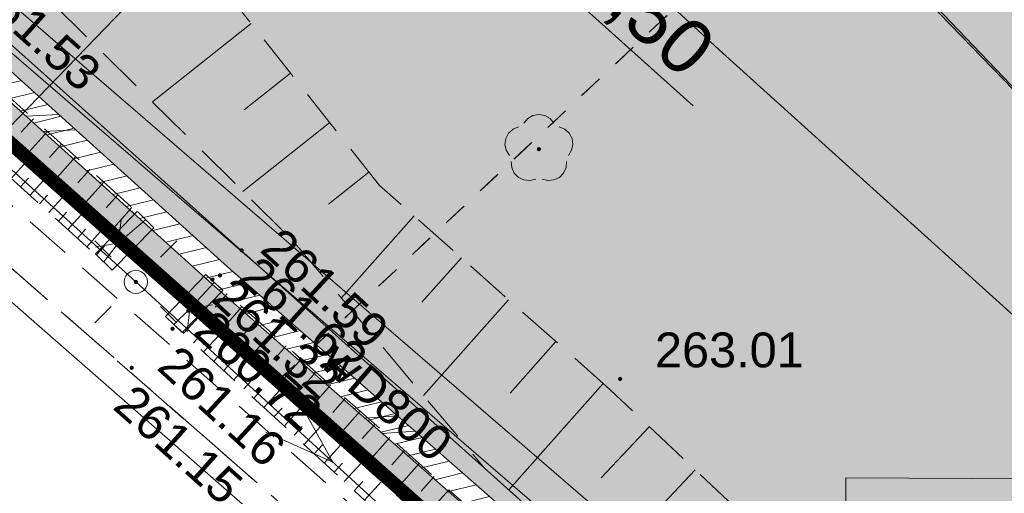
# Model space of a CAD drawing. Header units: metres. Extents: x 7427040 to 7427559, y 5541084 to 5541580.
# Tile 24 of 99: x 7427268 to 7427289, y 5541278 to 5541288. Entities that reach past the tile are written whole.
import ezdxf
from ezdxf.enums import TextEntityAlignment as Align

# ---------------------------------------------------------------- set-up
doc = ezdxf.new("R2010")
doc.units = ezdxf.units.M
doc.header["$MEASUREMENT"] = 0
for name, pattern in [('DASHED2', [0.375, 0.25, -0.125]), ('PRZER1-1', [1, 0.5, -0.5]), ('PRZER2-1', [1.5, 1, -0.5]), ('PRZER3-1', [2, 1.5, -0.5]), ('PRZER3-2', [2.5, 1.5, -1])]:
    doc.linetypes.add(name, pattern=pattern)
doc.layers.get('0').update_dxf_attribs({"color": 4})
doc.layers.get('Defpoints').update_dxf_attribs({"lineweight": 0})
for name, color, linetype, lineweight in [('A_granica terenu do wniosku o ULICP', 151, 'DASHED2', 40), ('A_mur oporowy', 2, 'Continuous', 13), ('A_WYMIAROWANIE', 255, 'Continuous', 0), ('E_gn_typ', 1, 'Continuous', 30), ('GESDZI', 7, 'Continuous', 13), ('GESJOB', 7, 'Continuous', 30), ('GESUZY', 96, 'Continuous', 13), ('GSLDSO', 7, 'Continuous', 13), ('GSLIPS', 7, 'Continuous', 30), ('GSLKOG', 7, 'Continuous', 30), ('GSPRDL', 96, 'Continuous', 13), ('GSPWPS', 7, 'Continuous', 13), ('GSPWPS_O', 7, 'Continuous', 13), ('GSSKOA', 7, 'Continuous', 13), ('GSSKOD', 7, 'Continuous', 13), ('GSSZSN', 7, 'Continuous', 13), ('GULEPR', 1, 'Continuous', 13), ('GULKPR', 36, 'Continuous', 13), ('GULTPR', 30, 'Continuous', 13), ('GULWPR', 5, 'Continuous', 13), ('GULWPR_O', 5, 'Continuous', 13), ('GUPELA', 7, 'Continuous', 13), ('GUSEUT', 1, 'Continuous', 13), ('GUSIKP', 7, 'Continuous', 13), ('TABELKA I RAMKA', 4, 'Continuous', 0)]:
    doc.layers.add(name, color=color, linetype=linetype, lineweight=lineweight)
doc.layers.add('A_tereny zielone', color=73, linetype='Continuous', lineweight=13, transparency=0.7)
doc.styles.add('Arial', font='arial.ttf')
doc.styles.add('century gothic', font='GOTHIC.TTF')
doc.styles.add('GN_atrybuty', font='simplex.shx', dxfattribs={"width": 0.8})
doc.styles.get("Standard").update_dxf_attribs({"font": 'arial.ttf'})
doc.dimstyles.new('DUO PZT', dxfattribs={"dimtxt": 0.6, "dimasz": 0.4, "dimexe": 0.4, "dimexo": 0.0625, "dimgap": 0, "dimtad": 0, "dimzin": 1, "dimdsep": 46, "dimtxsty": 'century gothic', "dimblk": 'ARCHTICK', "dimcen": 0.09, "dimclrd": 256, "dimclre": 256, "dimclrt": 7, "dimazin": 0, "dimtfac": 1, "dimtmove": 0, "dimatfit": 3, "dimldrblk": 'ARCHTICK', "dimfxl": 0, "dimtolj": 1, "dimtzin": 1, "dimlwd": 13, "dimarcsym": 0})

# ---------------------------------------------------------------- blocks, each defined once
blk = doc.blocks.new('D_GSPRDL1')
at = {"lineweight": -2, "extrusion": (0, 0, -1)}
blk.add_hatch(color=0, dxfattribs=at).paths.add_polyline_path([(0, -0.045), (-0.013906, -0.042798), (-0.02645, -0.036406), (-0.036406, -0.02645), (-0.042798, -0.013906), (-0.045, 0), (-0.042798, 0.013906), (-0.036406, 0.02645), (-0.02645, 0.036406), (-0.013906, 0.042798), (0, 0.045), (0.013906, 0.042798), (0.02645, 0.036406), (0.036406, 0.02645), (0.042798, 0.013906), (0.045, 0), (0.042798, -0.013906), (0.036406, -0.02645), (0.02645, -0.036406), (0.013906, -0.042798)])
at = {"color": 0, "lineweight": -2, "flags": 128}
for points in [[(-0.324277, 0.563333), (-0.240553, 0.662679), (-0.127956, 0.727494), (0, 0.75), (0.127956, 0.727494), (0.240553, 0.662679), (0.324277, 0.563333)], [(-0.635969, -0.134326), (-0.70458, -0.024001), (-0.731429, 0.103115), (-0.713292, 0.231763), (-0.652348, 0.346501), (-0.55591, 0.433559), (-0.435555, 0.482485)], [(0.435555, 0.482485), (0.55591, 0.433559), (0.652348, 0.346501), (0.713292, 0.231763), (0.731429, 0.103115), (0.70458, -0.024001), (0.635969, -0.134326)], [(-0.068773, -0.646351), (-0.194901, -0.677512), (-0.324092, -0.663766), (-0.440839, -0.606763), (-0.531129, -0.513345), (-0.584125, -0.394725), (-0.593465, -0.265141)], [(0.593465, -0.265141), (0.584125, -0.394725), (0.531129, -0.513345), (0.440839, -0.606763), (0.324092, -0.663766), (0.194901, -0.677512), (0.068773, -0.646351)]]:
    blk.add_lwpolyline(points, dxfattribs=at)
blk = doc.blocks.new('D_GSPWPS1')
at = {"lineweight": -2, "extrusion": (0, 0, -1)}
blk.add_hatch(color=0, dxfattribs=at).paths.add_polyline_path([(0, -0.045), (-0.011647, -0.043467), (-0.0225, -0.038971), (-0.03182, -0.03182), (-0.038971, -0.0225), (-0.043467, -0.011647), (-0.045, 0), (-0.043467, 0.011647), (-0.038971, 0.0225), (-0.03182, 0.03182), (-0.0225, 0.038971), (-0.011647, 0.043467), (0, 0.045), (0.011647, 0.043467), (0.0225, 0.038971), (0.03182, 0.03182), (0.038971, 0.0225), (0.043467, 0.011647), (0.045, 0), (0.043467, -0.011647), (0.038971, -0.0225), (0.03182, -0.03182), (0.0225, -0.038971), (0.011647, -0.043467)])
blk = doc.blocks.new('D_GUPELA2')
at = {"lineweight": -2}
blk.add_hatch(color=0, dxfattribs=at).paths.add_polyline_path([(0.002013, -0.044955), (-0.00982, -0.043916), (-0.020466, -0.040077), (-0.029541, -0.033946), (-0.036867, -0.025804), (-0.04187, -0.01649), (-0.04461, -0.005909), (-0.044532, 0.006476), (-0.041285, 0.017903), (-0.034764, 0.028574), (-0.024479, 0.03776), (-0.013449, 0.042943), (-0.001087, 0.044987), (0.011881, 0.043403), (0.021281, 0.03965), (0.030065, 0.033482), (0.038133, 0.023893), (0.043117, 0.012881), (0.044986, 0.001113), (0.044323, -0.007777), (0.040557, -0.019497), (0.033417, -0.030138), (0.024849, -0.037517), (0.013788, -0.042836)])
at = {"color": 0, "lineweight": -2, "flags": 128}
for points in [[(-0.883883, 0.883883), (-0.53033, 0.53033)], [(0.883883, 0.883883), (0.53033, 0.53033)], [(-0.883883, -0.883883), (-0.53033, -0.53033)], [(0.883883, -0.883883), (0.53033, -0.53033)]]:
    blk.add_lwpolyline(points, dxfattribs=at)
blk = doc.blocks.new('D_GUPELA1')
at = {"color": 0, "lineweight": -2, "flags": 128}
blk.add_lwpolyline([(0, 0.25), (0.064705, 0.241481), (0.125, 0.216506), (0.176777, 0.176777), (0.216506, 0.125), (0.241481, 0.064705), (0.25, 0), (0.241481, -0.064705), (0.216506, -0.125), (0.176777, -0.176777), (0.125, -0.216506), (0.064705, -0.241481), (0, -0.25), (-0.064705, -0.241481), (-0.125, -0.216506), (-0.176777, -0.176777), (-0.216506, -0.125), (-0.241481, -0.064705), (-0.25, 0), (-0.241481, 0.064705), (-0.216506, 0.125), (-0.176777, 0.176777), (-0.125, 0.216506), (-0.064705, 0.241481), (0, 0.25)], close=True, dxfattribs=at)
blk = doc.blocks.new('D_GSLDSO2')
at = {"color": 0, "lineweight": -2, "flags": 128}
blk.add_lwpolyline([(0, 0.25), (0, -0.25)], dxfattribs=at)
blk = doc.blocks.new('D_GSLIPS1')
at = {"color": 0, "lineweight": -2, "flags": 128}
blk.add_lwpolyline([(-0.3, -0.4), (0, 0), (-0.3, 0.4)], dxfattribs=at)
blk = doc.blocks.new('D_GSLIPS2')
at = {"color": 0, "lineweight": -2, "flags": 128}
blk.add_lwpolyline([(0.3, 0.4), (0, 0), (0.3, -0.4)], dxfattribs=at)
blk = doc.blocks.new('D_ODTN_1')
at = {"color": 0, "lineweight": -2, "flags": 128}
for points in [[(-0.5, -0.25), (0, 0.25)], [(0, -0.25), (0.5, 0.25)]]:
    blk.add_lwpolyline(points, dxfattribs=at)
blk = doc.blocks.new('D_KOLO')
at = {"lineweight": -2, "extrusion": (0, 0, -1)}
blk.add_hatch(color=0, dxfattribs=at).paths.add_polyline_path([(0, -0.175), (-0.045293, -0.169037), (-0.0875, -0.151554), (-0.123744, -0.123744), (-0.151554, -0.0875), (-0.169037, -0.045293), (-0.175, 0), (-0.169037, 0.045293), (-0.151554, 0.0875), (-0.123744, 0.123744), (-0.0875, 0.151554), (-0.045293, 0.169037), (0, 0.175), (0.045293, 0.169037), (0.0875, 0.151554), (0.123744, 0.123744), (0.151554, 0.0875), (0.169037, 0.045293), (0.175, 0), (0.169037, -0.045293), (0.151554, -0.0875), (0.123744, -0.123744), (0.0875, -0.151554), (0.045293, -0.169037)])
blk = doc.blocks.new('D_SUEP1')
at = {"color": 0, "lineweight": -2, "flags": 128}
blk.add_lwpolyline([(-0.75, -0.5), (0.75, 0), (-0.75, 0.5)], dxfattribs=at)
blk = doc.blocks.new('SIT-G1 BOISKO')
at = {"layer": 'GESDZI', "color": 252, "linetype": 'Continuous', "lineweight": 13, "flags": 128}
for points in [[(7427365.33, 5541270.24), (7427360.53, 5541265.49), (7427345.01, 5541249.37), (7427332.02, 5541235.75), (7427327.9, 5541231.44), (7427324.78, 5541228.21), (7427320.15, 5541236.27), (7427305.53, 5541250.41), (7427281.57, 5541272.99), (7427247.55, 5541303.23), (7427241.97, 5541307.49), (7427230.33, 5541315.24)], [(7427230.33, 5541315.24), (7427241.97, 5541307.49), (7427247.55, 5541303.23), (7427281.57, 5541272.99), (7427305.53, 5541250.41), (7427320.15, 5541236.27), (7427324.78, 5541228.21), (7427319.61, 5541221.9), (7427311.88, 5541231.94), (7427301.75, 5541241.17), (7427284.57, 5541256.88), (7427256.27, 5541282.47), (7427240.42, 5541296.03), (7427236.08, 5541299.6), (7427224.16, 5541309.39)]]:
    blk.add_lwpolyline(points, dxfattribs=at)
at = {"layer": 'GESJOB', "color": 252, "linetype": 'PRZER3-2', "lineweight": 13}
for points in [[(7427149.017, 5541397.869), (7427149.6, 5541397.01), (7427166.31, 5541376.18), (7427167.99, 5541374.1), (7427172.66, 5541368.39), (7427196.99, 5541343.41), (7427210.43, 5541329.61), (7427230.33, 5541315.24), (7427241.97, 5541307.49), (7427247.55, 5541303.23), (7427281.57, 5541272.99), (7427305.53, 5541250.41), (7427320.15, 5541236.27), (7427324.78, 5541228.21), (7427335.43, 5541208.11), (7427343.296, 5541192.599)], [(7427343.296, 5541192.599), (7427335.43, 5541208.11), (7427324.78, 5541228.21), (7427320.15, 5541236.27), (7427305.53, 5541250.41), (7427281.57, 5541272.99), (7427247.55, 5541303.23), (7427241.97, 5541307.49), (7427230.33, 5541315.24), (7427210.43, 5541329.61), (7427196.99, 5541343.41), (7427172.66, 5541368.39), (7427167.99, 5541374.1), (7427166.31, 5541376.18), (7427149.6, 5541397.01), (7427149.017, 5541397.869)]]:
    blk.add_lwpolyline(points, dxfattribs=at)
at = {"layer": 'GESUZY', "color": 96, "linetype": 'PRZER1-1', "lineweight": 13}
for points in [[(7427172.66, 5541368.39), (7427206.1, 5541403.07), (7427222.77, 5541419.91), (7427244.15, 5541442.18), (7427252.46, 5541450.31), (7427254.41, 5541453.57), (7427259.22, 5541448.94), (7427268.91, 5541439.64), (7427284.23, 5541424.73), (7427296.48, 5541413.08), (7427315.34, 5541394.75), (7427334.14, 5541376.5), (7427348.33, 5541362.8), (7427354.64, 5541356.58), (7427273.39, 5541280.26), (7427247.55, 5541303.23), (7427241.97, 5541307.49), (7427230.33, 5541315.24), (7427210.43, 5541329.61), (7427196.99, 5541343.41), (7427172.66, 5541368.39)], [(7427324.78, 5541228.21), (7427320.15, 5541236.27), (7427305.53, 5541250.41), (7427281.57, 5541272.99), (7427273.39, 5541280.26), (7427354.64, 5541356.58), (7427358.58, 5541352.7), (7427361.29, 5541350.08), (7427363.62, 5541347.81), (7427366.52, 5541345.04), (7427374.21, 5541337.71), (7427378.19, 5541333.92), (7427396.7, 5541315.71), (7427402.05, 5541310.46), (7427383.24, 5541290.03), (7427367.48, 5541272.62), (7427365.33, 5541270.24), (7427360.53, 5541265.49), (7427345.01, 5541249.37), (7427332.02, 5541235.75), (7427327.9, 5541231.44), (7427324.78, 5541228.21)]]:
    blk.add_lwpolyline(points, close=True, dxfattribs=at)
blk.add_lwpolyline([(7427230.33, 5541315.24), (7427241.97, 5541307.49), (7427247.55, 5541303.23), (7427273.39, 5541280.26), (7427281.57, 5541272.99), (7427305.53, 5541250.41), (7427320.15, 5541236.27), (7427324.78, 5541228.21), (7427319.61, 5541221.9), (7427311.88, 5541231.94), (7427301.75, 5541241.17), (7427297.26, 5541245.27), (7427284.57, 5541256.88), (7427256.27, 5541282.47), (7427240.42, 5541296.03), (7427236.08, 5541299.6), (7427224.16, 5541309.39)], dxfattribs=at)
at = {"layer": 'GSLDSO', "color": 252, "linetype": 'Continuous', "lineweight": 13, "flags": 128}
for points in [[(7427314.467, 5541245.186), (7427306.537, 5541252.286), (7427298.936, 5541259.137), (7427296.706, 5541261.087), (7427283.766, 5541272.657), (7427272.306, 5541282.717), (7427256.878, 5541296.656), (7427244.535, 5541307.798), (7427240.116, 5541311.597), (7427230.318, 5541320.515), (7427219.057, 5541330.746), (7427200.876, 5541346.967)], [(7427314.133, 5541244.814), (7427306.203, 5541251.914), (7427298.604, 5541258.763), (7427296.374, 5541260.713), (7427283.434, 5541272.283), (7427271.974, 5541282.343), (7427256.542, 5541296.284), (7427244.205, 5541307.422), (7427239.784, 5541311.223), (7427229.982, 5541320.145), (7427218.723, 5541330.374), (7427200.544, 5541346.593)], [(7427269.462, 5541282.996), (7427270.362, 5541283.906)], [(7427269.818, 5541282.644), (7427270.718, 5541283.554)], [(7427270.969, 5541281.643), (7427271.839, 5541282.553)], [(7427271.331, 5541281.297), (7427272.201, 5541282.207)]]:
    blk.add_lwpolyline(points, dxfattribs=at)
at = {"layer": 'GSLIPS', "color": 252, "linetype": 'PRZER1-1', "lineweight": 13}
blk.add_lwpolyline([(7427269.96, 5541283.23), (7427271.49, 5541281.81)], dxfattribs=at)
at = {"layer": 'GSLKOG', "color": 252, "linetype": 'Continuous', "lineweight": 13, "flags": 128}
blk.add_lwpolyline([(7427266.44, 5541288.58), (7427277.84, 5541278.38), (7427296.06, 5541262.04), (7427308.06, 5541251.31), (7427314.6, 5541245.38), (7427316.29, 5541244), (7427319.78, 5541240.88), (7427327.26, 5541234.36), (7427329.75, 5541234.12), (7427336, 5541240.52), (7427344.5, 5541249.29), (7427345.07, 5541249.81), (7427346.82, 5541251.64), (7427354.76, 5541259.81), (7427355.77, 5541260.97), (7427366.55, 5541272.09), (7427367.5, 5541273.13), (7427373.53, 5541279.81), (7427385.65, 5541293.27), (7427401.54, 5541310.36), (7427396.09, 5541315.77), (7427385, 5541326.69), (7427374.15, 5541337.32)], dxfattribs=at)
at = {"layer": 'GSSKOA', "color": 252, "linetype": 'PRZER3-1', "lineweight": 13}
blk.add_lwpolyline([(7427228.08, 5541314.4), (7427243.84, 5541302.38), (7427262.7, 5541287.01), (7427277.46, 5541274.11), (7427285.25, 5541267.16), (7427295.94, 5541257.65), (7427310.31, 5541244.33), (7427319.36, 5541234.38), (7427324.06, 5541228.57)], dxfattribs=at)
at = {"layer": 'GSSKOD', "color": 252, "linetype": 'PRZER2-1', "lineweight": 13}
blk.add_lwpolyline([(7427214.8, 5541324.94, -0.890724), (7427229.29, 5541316.12), (7427244.72, 5541303.47), (7427263.56, 5541287.66), (7427278.27, 5541274.66), (7427285.85, 5541267.69), (7427296.35, 5541258), (7427310.66, 5541244.68), (7427310.31, 5541244.33), (7427295.94, 5541257.65), (7427285.25, 5541267.16), (7427277.46, 5541274.11), (7427262.7, 5541287.01), (7427243.84, 5541302.38), (7427228.08, 5541314.4), (7427214.8, 5541324.94)], format="xyb", close=True, dxfattribs=at)
at = {"layer": 'GSSZSN', "color": 252, "linetype": 'PRZER2-1', "lineweight": 13}
for points in [[(7427244.21, 5541307.52), (7427256.62, 5541296.37), (7427260.56, 5541292.71), (7427270.54, 5541283.73), (7427269.96, 5541283.23), (7427260, 5541292.1), (7427255.88, 5541295.87), (7427243.7, 5541306.92), (7427244.21, 5541307.52)], [(7427243.7, 5541306.92), (7427243.19, 5541306.43), (7427255.56, 5541295.37), (7427259.68, 5541291.8), (7427269.64, 5541282.82), (7427269.96, 5541283.23), (7427260, 5541292.1), (7427255.88, 5541295.87), (7427243.7, 5541306.92)], [(7427314.01, 5541249.3), (7427309.81, 5541253.09), (7427297.41, 5541264.19), (7427280.53, 5541280.08), (7427275.58, 5541284.47), (7427269.8, 5541291.75), (7427267.49, 5541289.43), (7427273.72, 5541283.27), (7427277.84, 5541278.38), (7427296.06, 5541262.04), (7427308.06, 5541251.31), (7427314.6, 5541245.38), (7427314.01, 5541249.3)], [(7427296.39, 5541260.71), (7427283.44, 5541272.28), (7427272.02, 5541282.38), (7427271.49, 5541281.81), (7427282.84, 5541271.58), (7427295.81, 5541260.18), (7427296.39, 5541260.71)], [(7427295.47, 5541259.72), (7427282.39, 5541271.11), (7427271.15, 5541281.47), (7427271.49, 5541281.81), (7427282.84, 5541271.58), (7427295.81, 5541260.18), (7427295.47, 5541259.72)]]:
    blk.add_lwpolyline(points, close=True, dxfattribs=at)
at = {"layer": 'GSSZSN', "color": 252, "linetype": 'Continuous', "lineweight": 13, "flags": 128}
for points in [[(7427272.813, 5541287.955), (7427270.688, 5541286.268)], [(7427273.659, 5541286.889), (7427272.661, 5541286.097)], [(7427268.123, 5541285.905), (7427267.863, 5541285.617)], [(7427274.505, 5541285.824), (7427272.637, 5541284.341)], [(7427268.426, 5541285.632), (7427267.909, 5541285.057)], [(7427268.73, 5541285.359), (7427268.472, 5541285.072)], [(7427267.642, 5541284.621), (7427267.979, 5541284.995)], [(7427269.033, 5541285.086), (7427268.518, 5541284.514)], [(7427269.337, 5541284.813), (7427269.08, 5541284.528)], [(7427275.351, 5541284.758), (7427274.482, 5541284.068)], [(7427267.846, 5541284.437), (7427268.015, 5541284.625)], [(7427268.05, 5541284.253), (7427268.389, 5541284.629)], [(7427269.64, 5541284.54), (7427269.128, 5541283.971)], [(7427269.944, 5541284.267), (7427269.688, 5541283.983)], [(7427268.254, 5541284.069), (7427268.424, 5541284.258)], [(7427268.459, 5541283.885), (7427268.8, 5541284.263)], [(7427268.663, 5541283.701), (7427268.834, 5541283.891)], [(7427268.867, 5541283.517), (7427269.21, 5541283.898)], [(7427270.247, 5541283.994), (7427269.738, 5541283.428)], [(7427276.323, 5541283.811), (7427274.754, 5541282.043)], [(7427269.071, 5541283.333), (7427269.243, 5541283.524)], [(7427269.275, 5541283.149), (7427269.621, 5541283.532)], [(7427269.479, 5541282.965), (7427269.653, 5541283.157)], [(7427277.341, 5541282.909), (7427276.49, 5541281.95)], [(7427272.296, 5541282.136), (7427272.037, 5541281.843)], [(7427278.359, 5541282.006), (7427276.526, 5541279.94)], [(7427272.614, 5541281.854), (7427272.094, 5541281.266)], [(7427271.357, 5541281.279), (7427271.685, 5541281.634)], [(7427272.933, 5541281.573), (7427272.671, 5541281.277)], [(7427271.574, 5541281.079), (7427271.739, 5541281.258)], [(7427271.79, 5541280.88), (7427272.122, 5541281.24)], [(7427273.251, 5541281.291), (7427272.725, 5541280.697)], [(7427279.377, 5541281.103), (7427278.394, 5541279.995)], [(7427273.569, 5541281.01), (7427273.305, 5541280.711)], [(7427272.006, 5541280.681), (7427272.173, 5541280.862)], [(7427272.223, 5541280.481), (7427272.559, 5541280.846)], [(7427273.888, 5541280.728), (7427273.356, 5541280.128)], [(7427272.439, 5541280.282), (7427272.608, 5541280.466)], [(7427272.655, 5541280.083), (7427272.996, 5541280.452)], [(7427274.206, 5541280.447), (7427273.939, 5541280.145)], [(7427272.872, 5541279.883), (7427273.043, 5541280.069)], [(7427273.088, 5541279.684), (7427273.433, 5541280.058)], [(7427274.524, 5541280.165), (7427273.988, 5541279.559)], [(7427280.394, 5541280.2), (7427278.364, 5541277.91)], [(7427274.843, 5541279.884), (7427274.573, 5541279.579)], [(7427273.304, 5541279.484), (7427273.478, 5541279.673)], [(7427273.521, 5541279.285), (7427273.87, 5541279.665)], [(7427275.161, 5541279.602), (7427274.619, 5541278.989)], [(7427273.737, 5541279.086), (7427273.913, 5541279.277)], [(7427273.953, 5541278.886), (7427274.307, 5541279.271)], [(7427275.479, 5541279.32), (7427275.207, 5541279.013)], [(7427281.389, 5541279.272), (7427280.349, 5541278.167)], [(7427275.798, 5541279.039), (7427275.251, 5541278.42)], [(7427274.17, 5541278.687), (7427274.348, 5541278.88)], [(7427274.386, 5541278.487), (7427274.745, 5541278.877)], [(7427276.116, 5541278.757), (7427275.841, 5541278.447)], [(7427274.602, 5541278.288), (7427274.783, 5541278.484)], [(7427274.818, 5541278.089), (7427275.182, 5541278.483)], [(7427276.434, 5541278.476), (7427275.882, 5541277.851)], [(7427282.379, 5541278.339), (7427280.322, 5541276.154)], [(7427276.753, 5541278.194), (7427276.475, 5541277.88)], [(7427275.035, 5541277.889), (7427275.217, 5541278.088)], [(7427275.251, 5541277.69), (7427275.619, 5541278.089)], [(7427277.071, 5541277.913), (7427276.514, 5541277.282)]]:
    blk.add_lwpolyline(points, dxfattribs=at)
at = {"layer": 'GULEPR', "color": 1, "linetype": 'Continuous', "lineweight": 13, "flags": 128}
blk.add_lwpolyline([(7427167.465, 5541376.615), (7427192.37, 5541352.47), (7427218.7, 5541328.9), (7427242.8, 5541307.27), (7427270.33, 5541282.39), (7427295.76, 5541259.11), (7427296.495, 5541258.46)], dxfattribs=at)
at = {"layer": 'GULKPR', "color": 36, "linetype": 'Continuous', "lineweight": 13, "flags": 128}
blk.add_lwpolyline([(7427310.506, 5541264.335), (7427284.516, 5541291.515)], dxfattribs=at)
at = {"layer": 'GULTPR', "color": 30, "linetype": 'Continuous', "lineweight": 13, "flags": 128}
blk.add_lwpolyline([(7427147.925, 5541396.714), (7427160.79, 5541380.08), (7427172.77, 5541365.73), (7427189.7, 5541344.59), (7427199.87, 5541334.94), (7427213.89, 5541323.55), (7427227.66, 5541313.41), (7427237.41, 5541307.29), (7427244.89, 5541301.8), (7427255.3, 5541292.78), (7427280.97, 5541270.3), (7427294.36, 5541257.17), (7427307.47, 5541246.36), (7427319.95, 5541234.27), (7427324.38, 5541225.76), (7427330.33, 5541215.04), (7427332.71, 5541211.01), (7427342.288, 5541191.518)], dxfattribs=at)
at = {"layer": 'GULWPR', "color": 5, "linetype": 'Continuous', "lineweight": 13, "flags": 128}
for points in [[(7427214.241, 5541289.419), (7427218.173, 5541293.198), (7427224.562, 5541299.348), (7427237.309, 5541311.72), (7427241.509, 5541310.954), (7427286.242, 5541272.332), (7427300.075, 5541260.282), (7427319.751, 5541253.298), (7427326.827, 5541250.899), (7427330.191, 5541249.778), (7427333.326, 5541248.65), (7427348.88, 5541243.944), (7427373.553, 5541269.8), (7427376.071, 5541271.443), (7427397.668, 5541272.639), (7427419.077, 5541273.829)], [(7427214.826, 5541288.872), (7427218.727, 5541292.622), (7427225.118, 5541298.772), (7427237.571, 5541310.86), (7427241.151, 5541310.206), (7427285.718, 5541271.728), (7427299.665, 5541259.578), (7427319.489, 5541252.542), (7427326.573, 5541250.141), (7427329.929, 5541249.022), (7427333.074, 5541247.89), (7427349.12, 5541243.036), (7427374.067, 5541269.18), (7427376.329, 5541270.657), (7427397.712, 5541271.841), (7427418.289, 5541272.984)], [(7427260.4, 5541290.45), (7427261.17, 5541291.14), (7427267.63, 5541297.02), (7427269.62, 5541299.61), (7427282.97, 5541287.32), (7427299.83, 5541272.1), (7427313.58, 5541259.63), (7427342.31, 5541262.06), (7427360.24, 5541280.37), (7427372.08, 5541292.29)]]:
    blk.add_lwpolyline(points, dxfattribs=at)
at = {"layer": 'GUSEUT', "color": 1, "linetype": 'Continuous', "lineweight": 13, "flags": 128}
blk.add_lwpolyline([(7427299.22, 5541278.1), (7427299.25, 5541275.61), (7427285.61, 5541275.68), (7427285.62, 5541278.17), (7427299.22, 5541278.1)], close=True, dxfattribs=at)
at = {"layer": 'GUSIKP', "color": 36, "linetype": 'Continuous', "lineweight": 13, "flags": 128}
blk.add_lwpolyline([(7427311.35, 5541263.46), (7427312.38, 5541264.43), (7427298.55, 5541278.64), (7427284.68, 5541293.13), (7427283.76, 5541292.18), (7427297.68, 5541277.81), (7427311.35, 5541263.46)], close=True, dxfattribs=at)
at = {"layer": 'GSLDSO', "color": 7, "linetype": 'Continuous', "lineweight": 13}
for name, p, rotation in [('D_ODTN_1', (7427268.506, 5541285.813), 137.9042418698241), ('D_ODTN_1', (7427268.506, 5541285.813), 137.9042418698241), ('D_GSLDSO2', (7427270.54, 5541283.73), 45.31654804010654), ('D_GSLDSO2', (7427269.64, 5541282.82), 45.31654804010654), ('D_GSLDSO2', (7427272.02, 5541282.38), 46.28732897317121), ('D_GSLDSO2', (7427271.15, 5541281.47), 46.28732897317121), ('D_ODTN_1', (7427275.803, 5541279.314), 138.7221754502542), ('D_ODTN_1', (7427275.803, 5541279.314), 138.7221754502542)]:
    blk.add_blockref(name, p, dxfattribs=dict(at, rotation=rotation))
at = {"layer": 'GSLIPS', "color": 7, "linetype": 'Continuous', "lineweight": 13, "rotation": 317.1354634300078}
for name, p in [('D_GSLIPS1', (7427269.96, 5541283.23)), ('D_GSLIPS2', (7427271.49, 5541281.81))]:
    blk.add_blockref(name, p, dxfattribs=at)
at = {"layer": 'GSLKOG', "color": 7, "linetype": 'Continuous', "lineweight": 13, "rotation": 318.1798301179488}
for p in [(7427269.345, 5541285.98), (7427269.345, 5541285.98), (7427274.935, 5541280.98), (7427274.935, 5541280.98)]:
    blk.add_blockref('D_KOLO', p, dxfattribs=at)
at = {"layer": 'GSPRDL', "color": 96, "linetype": 'Continuous', "lineweight": 13}
blk.add_blockref('D_GSPRDL1', (7427279.01, 5541285.25), dxfattribs=at)
at = {"layer": 'GSPWPS', "color": 7, "linetype": 'Continuous', "lineweight": 13}
for p in [(7427272.61, 5541283.07), (7427272.14, 5541282.53), (7427271.98, 5541282.44), (7427271.46, 5541281.77), (7427271.12, 5541281.38), (7427270.24, 5541280.54), (7427280.76, 5541280.3)]:
    blk.add_blockref('D_GSPWPS1', p, dxfattribs=at)
at = {"layer": 'GULEPR', "color": 1, "linetype": 'Continuous', "lineweight": 13, "rotation": 317.5273254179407}
blk.add_blockref('D_SUEP1', (7427274.018, 5541279.014), dxfattribs=at)
at = {"layer": 'GUPELA', "color": 7, "linetype": 'Continuous', "lineweight": 13}
for name in ['D_GUPELA2', 'D_GUPELA1']:
    blk.add_blockref(name, (7427270.33, 5541282.39), dxfattribs=at)
at = {"layer": 'GSPWPS_O', "color": 252, "linetype": 'Continuous', "lineweight": 13, "style": 'Arial'}
for s, rotation, p in [('261.53', 318.2268, (7427266.757, 5541288.585)), ('261.59', 317.333, (7427272.975, 5541283.06)), ('261.62', 317.971, (7427272.5, 5541282.438)), ('261.32', 317.333, (7427271.932, 5541281.988)), ('260.72', 317.971, (7427271.527, 5541281.279)), ('261.16', 317.333, (7427270.754, 5541280.524)), ('261.15', 318.2921, (7427269.807, 5541279.674))]:
    blk.add_text(s, height=0.75, rotation=rotation, dxfattribs=at).set_placement(p)
blk.add_text('263.01', height=0.75, dxfattribs=at).set_placement((7427281.51, 5541280.55))
at = {"layer": 'GULWPR_O', "color": 5, "linetype": 'Continuous', "lineweight": 13, "style": 'Arial'}
blk.add_text('wD800', height=0.75, rotation=319.1931, dxfattribs=at).set_placement((7427274.26, 5541280.6))
blk = doc.blocks.new('_ArchTick')
at = {"color": 0, "linetype": 'ByBlock', "flags": 128}
blk.add_lwpolyline([(-0.5, -0.5), (0.5, 0.5)], dxfattribs=at)
blk = doc.blocks.new('*D118')
at = {"layer": 'A_WYMIAROWANIE'}
for p, q in [((7427279.382, 5541298.473), (7427279.957, 5541297.916)), ((7427267.103, 5541285.789), (7427267.678, 5541285.233))]:
    blk.add_line(p, q, dxfattribs=at)
at = {"layer": 'A_WYMIAROWANIE', "lineweight": 13}
blk.add_line((7427267.391, 5541285.511), (7427279.67, 5541298.195), dxfattribs=at)
at = {"layer": 'Defpoints'}
for p in [(7427279.578, 5541298.283), (7427279.67, 5541298.195), (7427273.185, 5541292.187), (7427267.299, 5541285.6)]:
    blk.add_point(p, dxfattribs=at)
at = {"layer": 'A_WYMIAROWANIE', "lineweight": 13, "xscale": 0.4, "yscale": 0.4, "zscale": 0.4}
for p, rotation in [((7427279.67, 5541298.195), 45.92872994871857), ((7427267.391, 5541285.511), 225.9287299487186)]:
    blk.add_blockref('_ArchTick', p, dxfattribs=dict(at, rotation=rotation))
at = {"layer": 'A_WYMIAROWANIE', "color": 7, "linetype": 'Continuous', "style": 'century gothic'}
blk.add_text('17.65', height=0.6, rotation=45.9287, dxfattribs=at).set_placement((7427272.463, 5541291.462), align=Align.MIDDLE_LEFT)
blk = doc.blocks.new('PZT 1 BOISKO')
at = {"layer": 'A_mur oporowy'}
h = blk.add_hatch(dxfattribs=at)
h.set_pattern_fill('ANSI31', color=256, pattern_type=2)
h.set_pattern_definition([(13.80393, (7427116.40293, 5541359.69487), (-0.0757555, 0.30832994), [])])
h.paths.add_polyline_path([(7427256.542, 5541296.284), (7427271.974, 5541282.343), (7427283.434, 5541272.283), (7427296.374, 5541260.713), (7427298.604, 5541258.763), (7427306.203, 5541251.914), (7427314.133, 5541244.814), (7427314.467, 5541245.186), (7427306.537, 5541252.286), (7427298.936, 5541259.137), (7427296.706, 5541261.087), (7427283.766, 5541272.657), (7427272.306, 5541282.717), (7427256.878, 5541296.656), (7427244.535, 5541307.798), (7427240.116, 5541311.597), (7427230.318, 5541320.515), (7427219.057, 5541330.746), (7427200.876, 5541346.967), (7427200.544, 5541346.593), (7427218.723, 5541330.374), (7427229.982, 5541320.145), (7427239.784, 5541311.223), (7427244.205, 5541307.422)])
at = {"layer": 'A_tereny zielone'}
h = blk.add_hatch(color=256, dxfattribs=at)
h.paths.add_polyline_path([(7427200.71, 5541346.78), (7427200.71, 5541346.78), (7427200.736, 5541346.809)], flags=0)
h.paths.add_polyline_path([(7427314.75, 5541243.25), (7427312.886, 5541243.296), (7427305.53, 5541250.41), (7427281.57, 5541272.99), (7427247.55, 5541303.23), (7427241.97, 5541307.49), (7427230.33, 5541315.24), (7427210.43, 5541329.61), (7427177.975, 5541362.933), (7427178.93, 5541363.93), (7427180.22, 5541365.25), (7427182.35, 5541363.35), (7427184.913, 5541361.02), (7427189.686, 5541356.68), (7427192.59, 5541354.04), (7427194.13, 5541352.7), (7427200.71, 5541346.78), (7427200.544, 5541346.593), (7427218.723, 5541330.374), (7427229.982, 5541320.145), (7427239.784, 5541311.223), (7427244.205, 5541307.422), (7427256.542, 5541296.284), (7427271.974, 5541282.343), (7427283.434, 5541272.283), (7427296.374, 5541260.713), (7427298.604, 5541258.763), (7427306.203, 5541251.914), (7427314.133, 5541244.814), (7427314.467, 5541245.186), (7427306.537, 5541252.286), (7427298.936, 5541259.137), (7427296.706, 5541261.087), (7427283.766, 5541272.657), (7427272.306, 5541282.717), (7427256.878, 5541296.656), (7427244.535, 5541307.798), (7427240.116, 5541311.597), (7427230.318, 5541320.515), (7427219.057, 5541330.746), (7427200.876, 5541346.967), (7427200.736, 5541346.809), (7427205.99, 5541352.83), (7427189.68, 5541367.45), (7427190.38, 5541368.24), (7427189.77, 5541369.07), (7427188.92, 5541368.13), (7427184.92, 5541371.82), (7427184.71, 5541375.16), (7427186.78, 5541377.78), (7427205.72, 5541396.49), (7427217.81, 5541408.93), (7427235.67, 5541427.08), (7427241.49, 5541428.41), (7427249.5, 5541429.45), (7427248.26, 5541428.16), (7427251.32, 5541425.57), (7427252.19, 5541426.68), (7427250.75, 5541427.87), (7427251.26, 5541428.48), (7427255.82, 5541428.46), (7427262.97, 5541421.54), (7427277.72, 5541407.27), (7427277.779, 5541403.101), (7427298.73, 5541382.85), (7427312.44, 5541369.59), (7427328.68, 5541353.98), (7427342.95, 5541340.01), (7427298.49, 5541297.32), (7427325.08, 5541269.7), (7427323.12, 5541267.86), (7427330.09, 5541260.41), (7427328.58, 5541258.61), (7427322.112, 5541252.376), (7427321.745, 5541252.036), (7427321.378, 5541251.695), (7427321.012, 5541251.355), (7427317.72, 5541248.3), (7427319.57, 5541246.44), (7427317.84, 5541244.85), (7427316.18, 5541243.72)], flags=16)
h.paths.add_polyline_path([(7427279.789, 5541298.079), (7427200.756, 5541374.589), (7427248.054, 5541423.446), (7427327.086, 5541346.936)], flags=16)
h.paths.add_polyline_path([(7427211, 5541358.15), (7427208.002, 5541361.208), (7427208.7, 5541361.93), (7427211.709, 5541358.841)], flags=16)
h.paths.add_polyline_path([(7427242.27, 5541322.8), (7427220.96, 5541343.02), (7427222.19, 5541344.44), (7427225.27, 5541344.56), (7427244.9, 5541325.62)], flags=16)
h.paths.add_polyline_path([(7427258.65, 5541312.37), (7427255.62, 5541315.32), (7427256.31, 5541316.03), (7427259.4, 5541313)], flags=16)
h.paths.add_polyline_path([(7427315.454, 5541247.72), (7427315.106, 5541248.08), (7427322.406, 5541255.13), (7427322.754, 5541254.77)], flags=16)
at = {"layer": 'A_granica terenu do wniosku o ULICP', "ltscale": 5, "const_width": 0.3, "flags": 128}
blk.add_lwpolyline([(7427254.41, 5541453.57), (7427252.46, 5541450.31), (7427244.15, 5541442.18), (7427222.77, 5541419.91), (7427206.1, 5541403.07), (7427172.66, 5541368.39), (7427210.43, 5541329.61), (7427230.33, 5541315.24), (7427241.97, 5541307.49), (7427247.55, 5541303.23), (7427281.57, 5541272.99), (7427305.53, 5541250.41), (7427320.15, 5541236.27), (7427324.78, 5541228.21), (7427327.9, 5541231.44), (7427332.02, 5541235.75), (7427345.01, 5541249.37), (7427360.53, 5541265.49), (7427365.33, 5541270.24), (7427367.48, 5541272.62), (7427383.24, 5541290.03), (7427402.05, 5541310.46), (7427396.7, 5541315.71), (7427378.19, 5541333.92), (7427374.211, 5541337.709), (7427366.52, 5541345.04), (7427363.62, 5541347.81), (7427361.29, 5541350.08), (7427358.58, 5541352.7), (7427348.33, 5541362.8), (7427334.14, 5541376.5), (7427315.34, 5541394.75), (7427296.48, 5541413.08), (7427284.23, 5541424.73), (7427268.91, 5541439.64), (7427263.413, 5541444.916), (7427259.22, 5541448.94), (7427254.41, 5541453.57)], dxfattribs=at)
at = {"layer": 'A_mur oporowy', "flags": 128}
blk.add_lwpolyline([(7427239.784, 5541311.223), (7427244.205, 5541307.422), (7427256.542, 5541296.284), (7427256.542, 5541296.284), (7427271.974, 5541282.343), (7427283.434, 5541272.283), (7427296.374, 5541260.713), (7427298.604, 5541258.763), (7427306.203, 5541251.914), (7427314.133, 5541244.814), (7427314.467, 5541245.186), (7427306.537, 5541252.286), (7427298.936, 5541259.137), (7427296.706, 5541261.087), (7427283.766, 5541272.657), (7427272.306, 5541282.717), (7427256.878, 5541296.656), (7427244.535, 5541307.798)], dxfattribs=at)
at = {"layer": 'E_gn_typ', "style": 'GN_atrybuty', "width": 0.9, "flags": 8}
for p in [(7427416.237, 5541237.381), (7427411.812, 5541232.473)]:
    blk.add_attdef('ILOŚĆ_ŻYŁ', text='', height=0.9, rotation=318.0369, dxfattribs=at).set_placement(p, align=Align.MIDDLE_LEFT)
at = {"layer": 'A_WYMIAROWANIE', "lineweight": 13}
dim = blk.add_linear_dim(base=(7427279.67, 5541298.195), p1=(7427267.299, 5541285.6), p2=(7427279.578, 5541298.283), angle=45.9287, dimstyle='DUO PZT', override={"dimlwe": 65535}, dxfattribs=at)
dim.commit()
dim.dimension.update_dxf_attribs({"geometry": '*D118', "text_midpoint": (7427273.185, 5541292.187)})

msp = doc.modelspace()

# ---------------------------------------------------------------- linework, layer by layer
at = {"layer": 'TABELKA I RAMKA', "color": 5, "ltscale": 0.046875}
msp.add_line((7427277.865, 5541290.207), (7427282.33, 5541286.181), dxfattribs=at)

# ---------------------------------------------------------------- block references
at = {"color": 7, "linetype": 'Continuous', "lineweight": 0}
for name in ['SIT-G1 BOISKO', 'PZT 1 BOISKO']:
    msp.add_blockref(name, (0, 0), dxfattribs=at)

# ---------------------------------------------------------------- texts
at = {"layer": 'TABELKA I RAMKA', "color": 5}
msp.add_text('263,50', height=1.1708, rotation=317.9609, dxfattribs=at).set_placement((7427279.193, 5541290.949), align=Align.TOP_LEFT)

doc.saveas('drawing.dxf')
